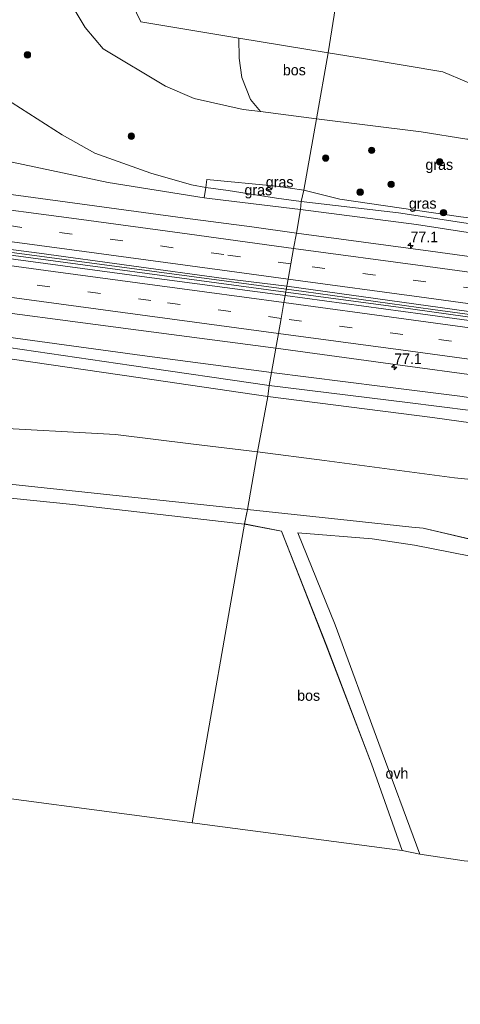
# Model space of a CAD drawing. Header units: millimetres. Extents: x 180000 to 190000, y 466229 to 468626.
# Tile 181 of 202: x 188568 to 188672, y 466390 to 466621. Entities that reach past the tile are written whole.
import ezdxf
from ezdxf.enums import TextEntityAlignment as Align

# ---------------------------------------------------------------- set-up
doc = ezdxf.new("R2010")
doc.units = ezdxf.units.MM
doc.linetypes.add('39strp', pattern=[12, 3, -9])
for name, color, linetype, lineweight in [('af-bs-rasterhekwerk', 8, 'hekwerk', 18), ('as-bs-kilometr', 13, 'Continuous', 18), ('bp-b5-bomenstruiken', 93, 'Continuous', 18), ('bp-b5-bos', 93, 'Continuous', 18), ('bp-b5-grasland', 93, 'Continuous', 18), ('bp-bs-boom', 93, 'Continuous', 18), ('gr-bs-geleiderail', 213, 'geleiderail', 18), ('gw-bs-insteekwatergang', 93, 'Continuous', 18), ('gw-bs-kruinlijn', 93, 'Continuous', 18), ('gw-bs-teenlijn', 93, 'Continuous', 18), ('kd-bs-opnamedtmgrens', 173, 'Continuous', 18), ('mk-bs-39streep 0.15', 8, '39strp', 18), ('mk-bs-streep 0.15', 8, 'Continuous', 18), ('og-bs-hulpgeometrie', 53, 'Continuous', 18), ('vh-b5-verh_soort', 8, 'Continuous', 18), ('wh-bs-greppel', 133, 'greppel', 18)]:
    doc.layers.add(name, color=color, linetype=linetype, lineweight=lineweight)
doc.styles.add('rtw_iso', font='iso-rtw.shx')
doc.linetypes.add('geleiderail', pattern='A,2,-1,[175,RTW.shx,S=0.5,R=0,X=0,Y=0],-1', length=4)
doc.linetypes.add('greppel', pattern='A,25.5,-0.01,[14,RTW.shx,S=1,R=0,X=0,Y=0],1,[14,RTW.shx,S=1,R=0,X=0,Y=0],1,[14,RTW.shx,S=1,R=0,X=0,Y=0],1,[14,RTW.shx,S=1,R=0,X=0,Y=0],1,[14,RTW.shx,S=1,R=0,X=0,Y=0],0.5,-0.01', length=30.02)
doc.linetypes.add('hekwerk', pattern='A,7,-1.5,[1,RTW.shx,S=0.75,R=0,X=0,Y=0],-1.5', length=10)

# ---------------------------------------------------------------- blocks, each defined once
blk = doc.blocks.new('dtbattr-r')
at = {"style": 'rtw_iso'}
blk.add_attdef('TAG', text='', height=2.5, dxfattribs=at).set_placement((0, 0), align=Align.MIDDLE_CENTER)
blk = doc.blocks.new('d33az_ACAD_1_FMEBLOCK51')
at = {"layer": 'bp-b5-grasland'}
blk.add_polyline3d([(106.79, -1.28, 45.1), (120.54, -10.02, 45.37), (128.23, -14.34, 45.49), (141.45, -19.02, 45.63), (151, -21.81, 45.49), (154.33, -22.43, 45.41), (154, -24.85, 46.01), (131.39, -21.23, 46.3), (95.37, -13.67, 46.53)], dxfattribs=at)
blk = doc.blocks.new('boom')
blk.add_hatch(color=256).paths.add_polyline_path([(-0.75, 0, 1), (0.75, 0, 1)])
blk.add_circle((0, 0), 0.75)
blk = doc.blocks.new('d33az_ACAD_1_FMEBLOCK172')
at = {"layer": 'vh-b5-verh_soort'}
blk.add_polyline3d([(-107.89, 50.61, 50.86), (-133.9, 55.65, 50.97), (-143.86, 57.15, 50.79), (-161.37, 58.56, 50.41), (-152.55, 36.96, 50.72), (-142.26, 9.04, 51.79), (-132.62, -17.05, 52.21), (-136.77, -16.16, 52.26), (-144.05, 4.27, 51.76), (-154.73, 32.35, 50.89), (-165.22, 58.95, 50.5), (-173.9, 60.67, 51.89), (-173.22, 64.06, 50.57), (-146.83, 61.27, 50.75), (-134.55, 59.96, 50.93), (-131.85, 59.72, 51.01), (-112.22, 55.1, 51.01)], dxfattribs=at)
blk = doc.blocks.new('hecto')
for p, q in [((0, 0.625), (-0.625, 0)), ((0, -0.625), (0, 0.625)), ((-0.625, 0), (0.625, 0)), ((0.625, 0), (0, -0.625))]:
    blk.add_line(p, q)
blk = doc.blocks.new('dtbattr')
at = {"style": 'rtw_iso'}
blk.add_attdef('TAG', (0.59, 0.87), '', height=2.5, dxfattribs=at)

msp = doc.modelspace()

# ---------------------------------------------------------------- linework, layer by layer
at = {"layer": 'af-bs-rasterhekwerk'}
for points in [[(188640.92, 466613.43, 51.08), (188619.87, 466616.84, 51.9), (188596.83, 466620.7, 52.43), (188595.81, 466622.8, 52.42), (188585.56, 466653.39, 52.85), (188571.91, 466692.64, 53.72)], [(188690.22, 466599.57, 50.19), (188667.89, 466608.93, 50.72), (188649.69, 466612.02, 50.74), (188640.92, 466613.43, 51.08)], [(188621.92, 466505.94, 50.57), (188564.53, 466512.09, 51.89), (188528.83, 466515.89, 53.2), (188513.43, 466517.53, 54.03), (188499.18, 466518.09, 54.53), (188464.7, 466519.76, 55.92), (188445.2, 466520.59, 56.28)], [(188848.77, 466458.18, 53.85), (188826.58, 466463.39, 53.81), (188808.92, 466467.49, 53.65), (188791.7, 466471.47, 53.89), (188766.95, 466477.25, 53.58), (188757.25, 466479.6, 53.01), (188744.49, 466482.58, 52), (188730.83, 466485.82, 51.12), (188720.26, 466488.25, 50.21), (188717.05, 466488.98, 49.99), (188712.18, 466490.17, 49.91), (188705.87, 466491.63, 49.89), (188696.2, 466493.93, 50.52), (188682.91, 466496.98, 51.01), (188663.29, 466501.61, 51.01), (188660.58, 466501.85, 50.93), (188648.3, 466503.16, 50.75), (188621.92, 466505.94, 50.57)]]:
    msp.add_polyline3d(points, dxfattribs=at)
at = {"layer": 'bp-b5-bomenstruiken'}
for points in [[(188554.53, 466698.68, 54.14), (188571.91, 466692.64, 53.72), (188585.56, 466653.39, 52.85), (188595.81, 466622.8, 52.42), (188596.83, 466620.7, 52.43), (188619.87, 466616.84, 51.9), (188619.99, 466612.16, 51.9), (188620.59, 466607.59, 51.9), (188622.62, 466602.47, 51.84), (188624.99, 466599.59, 51.17), (188620.95, 466600.05, 51.36), (188609.42, 466602.7, 51.74), (188602.63, 466605.59, 51.85), (188587.96, 466614.33, 52.3), (188583.74, 466619.4, 52.71), (188580.45, 466624.84, 52.86), (188578.24, 466633.39, 52.94), (188573.09, 466650.97, 53.04), (188567.25, 466670.86, 53.55)], [(188836.26, 466473.3, 53.27), (188793.22, 466482.32, 53.27), (188761.46, 466490.5, 52.47), (188747.7, 466495.2, 51.03), (188739.83, 466498.98, 50.48), (188731.54, 466502.46, 49.94), (188722.03, 466505.29, 49.44), (188708.73, 466509.13, 49.07), (188696.22, 466510.87, 49.09), (188670.64, 466513.41, 49.79), (188640.09, 466517.53, 49.87), (188624.31, 466519.5, 50.14), (188626.69, 466532.55, 45.97), (188665.48, 466527.63, 45.3), (188698.77, 466522.96, 45), (188728.33, 466519.4, 44.72), (188755.25, 466515.67, 44.05), (188781.66, 466512.71, 43.82), (188806.49, 466508.87, 43.57), (188834.49, 466504.44, 43.23), (188869.91, 466499.57, 43.05)], [(188559.63, 466525.34, 52.25), (188590.83, 466523.61, 51.27), (188609.2, 466521.38, 50.39), (188624.31, 466519.5, 50.14), (188621.92, 466505.94, 50.57), (188564.53, 466512.09, 51.89)], [(188682.91, 466496.98, 51.01), (188663.29, 466501.61, 51.01), (188660.58, 466501.85, 50.93), (188648.3, 466503.16, 50.75), (188621.92, 466505.94, 50.57), (188624.31, 466519.5, 50.14), (188640.09, 466517.53, 49.87), (188670.64, 466513.41, 49.79), (188696.22, 466510.87, 49.09)]]:
    msp.add_polyline3d(points, dxfattribs=at)
msp.add_polyline3d([(188626.69, 466532.55, 45.97), (188624.31, 466519.5, 50.14), (188609.2, 466521.38, 50.39), (188590.83, 466523.61, 51.27), (188559.63, 466525.34, 52.25), (188529.92, 466526.78, 53.46), (188487.17, 466529.05, 55.4), (188442.89, 466533.3, 56.69), (188419.12, 466535.45, 57.29), (188383.3, 466538.35, 58.01), (188348.06, 466539.92, 59.04), (188321.49, 466542.49, 59.88), (188288.92, 466546.03, 60.99), (188259.87, 466549.2, 61.36), (188230.66, 466551.09, 61.98), (188236, 466583.12, 52.17), (188266.76, 466580.2, 51.21), (188304.61, 466575.02, 50.57), (188353.87, 466569.35, 49.55), (188411, 466561.54, 48.65), (188465.1, 466554.82, 47.89), (188524.98, 466547.42, 46.83), (188596.23, 466537.06, 45.97)], close=True, dxfattribs=at)
at = {"layer": 'bp-b5-bos'}
for points in [[(188599.08, 466634.34, 52.55), (188602.49, 466626.95, 52.38), (188604.56, 466628.47, 52.36), (188596.42, 466650.08, 52.71), (188587.45, 466673.61, 53.24), (188581.92, 466688.75, 53.41), (188580.35, 466691.74, 53.44), (188583.48, 466690.98, 53.68), (188612.32, 466685.42, 52.8), (188643.02, 466677.88, 51.8), (188652.14, 466675.91, 51.47), (188647.87, 466653.24, 51.77), (188643.96, 466632.72, 51.53), (188640.92, 466613.43, 51.08), (188619.87, 466616.84, 51.9), (188596.83, 466620.7, 52.43), (188595.81, 466622.8, 52.42), (188585.56, 466653.39, 52.85), (188571.91, 466692.64, 53.72), (188577.67, 466692.33, 53.68), (188586.61, 466668.69, 53.17), (188593.95, 466649.1, 52.73)], [(188640.92, 466613.43, 51.08), (188638.18, 466597.93, 50.97), (188624.99, 466599.59, 51.17), (188622.62, 466602.47, 51.84), (188620.59, 466607.59, 51.9), (188619.99, 466612.16, 51.9), (188619.87, 466616.84, 51.9)], [(188621.24, 466502.55, 51.89), (188608.89, 466432.26, 53.31), (188546.12, 466440.55, 54.89), (188505.24, 466443.78, 53.42), (188509.61, 466449.07, 53.11), (188510.29, 466452.59, 53.03), (188510.1, 466455.36, 52.87), (188507.45, 466459.44, 52.92), (188504.58, 466460.67, 53.08), (188494.89, 466462.65, 53.31), (188487, 466462.18, 53.22), (188482.83, 466460.79, 53.06), (188475.3, 466460.92, 53.08), (188474.17, 466460.78, 53.1), (188471.7, 466466.93, 53.33), (188465.15, 466485.04, 54.06), (188453.57, 466516.35, 56.01), (188470.48, 466516.05, 55.76), (188486.65, 466514.95, 55.24), (188503.71, 466514.6, 54.39), (188513.58, 466514.31, 53.92), (188536.43, 466512.3, 52.73), (188566.12, 466508.61, 51.79), (188580.82, 466507.15, 51.09)], [(188651.08, 466446.16, 51.76), (188658.36, 466425.73, 52.26), (188608.89, 466432.26, 53.31), (188621.24, 466502.55, 51.89), (188629.92, 466500.84, 50.5), (188640.41, 466474.24, 50.89)], [(188718.81, 466417.15, 51.05), (188721.3, 466412, 50.76), (188707.5, 466415.51, 51.32), (188691.52, 466419.93, 51.62), (188676.48, 466422.98, 51.88), (188672.93, 466423.28, 51.92), (188662.51, 466424.84, 52.21), (188652.88, 466450.92, 51.79), (188642.58, 466478.84, 50.72), (188633.76, 466500.45, 50.41), (188651.28, 466499.04, 50.79), (188661.24, 466497.54, 50.97), (188687.24, 466492.49, 50.86), (188690.65, 466491.11, 50.9), (188694.4, 466489.25, 50.77), (188698.66, 466486.14, 50.53), (188706.27, 466479.39, 50.47), (188709.12, 466475.41, 50.54), (188710.75, 466471.51, 50.69), (188711.33, 466463.33, 50.83), (188711.51, 466452.13, 50.9), (188710.94, 466445.02, 50.96), (188712.79, 466432.08, 51.04)]]:
    msp.add_polyline3d(points, close=True, dxfattribs=at)
msp.add_polyline3d([(188752.87, 466623.18, 46.75), (188747.38, 466618.87, 46.98), (188730.57, 466608.29, 48.79), (188715.16, 466597.99, 49.47), (188711, 466594.43, 49.74), (188707.28, 466592.54, 49.88), (188693.84, 466592.84, 50.03), (188685.82, 466593.26, 50.23), (188679.45, 466593.57, 50.31), (188673.58, 466593.1, 50.3), (188662.83, 466594.84, 50.6), (188638.18, 466597.93, 50.97), (188640.92, 466613.43, 51.08), (188643.96, 466632.72, 51.53)], dxfattribs=at)
at = {"layer": 'bp-b5-grasland'}
for points in [[(188567.25, 466670.86, 53.55), (188573.09, 466650.97, 53.04), (188578.24, 466633.39, 52.94), (188580.45, 466624.84, 52.86), (188583.74, 466619.4, 52.71), (188587.96, 466614.33, 52.3), (188602.63, 466605.59, 51.85), (188609.42, 466602.7, 51.74), (188620.95, 466600.05, 51.36), (188624.99, 466599.59, 51.17), (188638.18, 466597.93, 50.97), (188635.21, 466581.14, 45.89), (188628.76, 466582.08, 45.88), (188612.33, 466583.6, 45.88), (188612.11, 466581.73, 45.41), (188608.77, 466582.35, 45.49), (188599.22, 466585.14, 45.63), (188586, 466589.82, 45.49), (188578.31, 466594.14, 45.37), (188564.56, 466602.88, 45.1)], [(188553.14, 466590.49, 46.53), (188589.16, 466582.93, 46.3), (188611.77, 466579.31, 46.01), (188616.18, 466578.78, 45.79), (188632.45, 466576.81, 45.45), (188634.4, 466576.57, 45.43), (188633.45, 466570.98, 46.01), (188622.96, 466572.49, 46), (188607.25, 466574.53, 46.2), (188571.49, 466579.4, 46.66), (188534.48, 466584.38, 47.17)], [(188851.41, 466546.29, 43.32), (188820.29, 466550.4, 43.62), (188791.52, 466554.39, 43.93), (188763.85, 466558.97, 44.15), (188736.22, 466562.44, 44.34), (188707.53, 466565.9, 44.74), (188682.53, 466569.78, 45.04), (188661.72, 466573.01, 45.35), (188634.4, 466576.57, 45.43), (188634.59, 466578.46, 45.18), (188657.46, 466575.79, 44.83), (188679.48, 466572.42, 44.66), (188691.99, 466570.86, 44.48), (188698.84, 466570.01, 44.38), (188723.58, 466566.41, 44.07), (188747.94, 466563.31, 43.89), (188774.2, 466559.54, 43.69), (188798.99, 466555.8, 43.41), (188825.16, 466552.16, 43.13), (188848.72, 466549.08, 42.96)], [(188860.7, 466539.36, 43.41), (188831.61, 466543.57, 43.66), (188807.68, 466546.93, 43.91), (188783.7, 466550.35, 44.16), (188748.05, 466555.32, 44.52), (188724.56, 466558.59, 44.77), (188700.48, 466561.87, 45.07), (188665.01, 466566.72, 45.48), (188633.45, 466570.98, 46.01), (188634.4, 466576.57, 45.43), (188661.72, 466573.01, 45.35), (188682.53, 466569.78, 45.04), (188707.53, 466565.9, 44.74), (188736.22, 466562.44, 44.34), (188763.85, 466558.97, 44.15), (188791.52, 466554.39, 43.93), (188820.29, 466550.4, 43.62), (188851.41, 466546.29, 43.32)], [(188551.65, 466554.05, 46.88), (188594.45, 466548.43, 46.3), (188628.63, 466543.9, 45.87), (188627.62, 466538.23, 45.49), (188597.11, 466542.19, 45.78), (188565.58, 466546.53, 46.19)], [(188565.58, 466546.53, 46.19), (188597.11, 466542.19, 45.78), (188627.62, 466538.23, 45.49), (188627.07, 466535.12, 45.17), (188594.62, 466539.86, 45.43), (188552.71, 466545.99, 46.13)], [(188848.08, 466507.63, 43.17), (188824.46, 466511.07, 43.36), (188800.75, 466514.88, 43.64), (188775.46, 466517.98, 43.85), (188750.74, 466521.07, 44.18), (188729.34, 466523.96, 44.45), (188714.14, 466526.5, 44.64), (188691.48, 466529.67, 44.94), (188671.89, 466532.64, 45.16), (188653.68, 466534.89, 45.41), (188627.62, 466538.23, 45.49), (188628.63, 466543.9, 45.87), (188659.05, 466539.77, 45.49), (188691.51, 466535.41, 45.11), (188722.01, 466531.18, 44.71), (188755.86, 466526.52, 44.36), (188792.34, 466521.35, 43.92), (188819.89, 466517.47, 43.67), (188849.61, 466513.24, 43.39)], [(188850.23, 466504.88, 42.78), (188822.81, 466508.56, 42.97), (188798.1, 466512.45, 43.21), (188776.59, 466515.42, 43.47), (188755.24, 466517.95, 43.82), (188734.07, 466520.9, 44.04), (188713.34, 466524, 44.21), (188689.42, 466527.4, 44.45), (188659.56, 466531.11, 44.93), (188627.07, 466535.12, 45.17), (188627.62, 466538.23, 45.49), (188653.68, 466534.89, 45.41), (188671.89, 466532.64, 45.16), (188691.48, 466529.67, 44.94), (188714.14, 466526.5, 44.64), (188729.34, 466523.96, 44.45), (188750.74, 466521.07, 44.18), (188775.46, 466517.98, 43.85), (188800.75, 466514.88, 43.64), (188824.46, 466511.07, 43.36), (188848.08, 466507.63, 43.17)], [(188869.91, 466499.57, 43.05), (188834.49, 466504.44, 43.23), (188806.49, 466508.87, 43.57), (188781.66, 466512.71, 43.82), (188755.25, 466515.67, 44.05), (188728.33, 466519.4, 44.72), (188698.77, 466522.96, 45), (188665.48, 466527.63, 45.3), (188626.69, 466532.55, 45.97), (188627.07, 466535.12, 45.17), (188659.56, 466531.11, 44.93), (188689.42, 466527.4, 44.45), (188713.34, 466524, 44.21), (188734.07, 466520.9, 44.04), (188755.24, 466517.95, 43.82), (188776.59, 466515.42, 43.47), (188798.1, 466512.45, 43.21), (188822.81, 466508.56, 42.97), (188850.23, 466504.88, 42.78)]]:
    msp.add_polyline3d(points, dxfattribs=at)
for points in [[(188631.21, 466558.49, 46.09), (188630.82, 466556.31, 46.13), (188595.87, 466560.95, 46.61), (188561.51, 466565.61, 47.07), (188523.58, 466570.84, 47.56), (188477.42, 466577.04, 48.27), (188438.18, 466582.16, 48.83), (188400.38, 466587.01, 49.47), (188363.3, 466591.78, 50.09), (188320.74, 466597.14, 50.86), (188281.47, 466602.06, 51.5), (188241.16, 466607.07, 52.33), (188239.9, 466607.29, 52.53), (188240.2, 466609.11, 52.5), (188270.8, 466605.26, 51.73), (188313.37, 466599.88, 50.99), (188351.29, 466594.96, 50.33), (188392.09, 466589.84, 49.63), (188436.75, 466584.19, 48.92), (188481.38, 466578.38, 48.19), (188525.89, 466572.4, 47.51), (188572.9, 466566.32, 46.88), (188616.36, 466560.33, 46.28)], [(188691.93, 466573.55, 45.07), (188691.95, 466572.32, 44.69), (188672.17, 466574.83, 44.98), (188643.64, 466579, 45.35), (188635.21, 466581.14, 45.89), (188638.18, 466597.93, 50.97), (188662.83, 466594.84, 50.6), (188673.58, 466593.1, 50.3), (188691.64, 466589.9, 49.75)], [(188627.07, 466535.12, 45.17), (188626.69, 466532.55, 45.97), (188596.23, 466537.06, 45.97), (188524.98, 466547.42, 46.83), (188465.1, 466554.82, 47.89), (188411, 466561.54, 48.65), (188353.87, 466569.35, 49.55), (188304.61, 466575.02, 50.57), (188266.76, 466580.2, 51.21), (188236, 466583.12, 52.17), (188236.47, 466586.45, 51.04), (188255.66, 466583.69, 51.01), (188268.26, 466583.05, 50.79), (188291.7, 466579.98, 50.4), (188322.18, 466576.46, 49.79), (188352.26, 466572.72, 49.32), (188384.35, 466568.12, 48.68), (188417.34, 466563.99, 48.18), (188447.85, 466559.67, 47.72), (188512.15, 466551.16, 46.7), (188514.02, 466550.81, 46.64), (188552.71, 466545.99, 46.13), (188594.62, 466539.86, 45.43)], [(188635.21, 466581.14, 45.89), (188634.59, 466578.46, 45.18), (188628.78, 466579.23, 45.42), (188617.42, 466581.02, 45.41), (188612.11, 466581.73, 45.41), (188612.33, 466583.6, 45.88), (188628.76, 466582.08, 45.88)], [(188634.59, 466578.46, 45.18), (188634.4, 466576.57, 45.43), (188632.45, 466576.81, 45.45), (188616.18, 466578.78, 45.79), (188611.77, 466579.31, 46.01), (188612.11, 466581.73, 45.41), (188617.42, 466581.02, 45.41), (188628.78, 466579.23, 45.42)], [(188691.95, 466572.32, 44.69), (188691.99, 466570.86, 44.48), (188679.48, 466572.42, 44.66), (188657.46, 466575.79, 44.83), (188634.59, 466578.46, 45.18), (188635.21, 466581.14, 45.89), (188643.64, 466579, 45.35), (188672.17, 466574.83, 44.98)], [(188858.82, 466526.89, 43.62), (188858.41, 466524.75, 43.63), (188856.57, 466525.11, 43.64), (188816.29, 466530.99, 43.99), (188765.55, 466538.01, 44.46), (188731.32, 466542.77, 44.89), (188698.2, 466547.18, 45.28), (188663.23, 466551.94, 45.64), (188630.82, 466556.31, 46.13), (188631.21, 466558.49, 46.09), (188673.49, 466552.6, 45.54), (188709.14, 466547.66, 45.11), (188739.13, 466543.6, 44.78), (188775.73, 466538.57, 44.38), (188809.12, 466533.88, 44.13), (188837.49, 466529.82, 43.83)]]:
    msp.add_polyline3d(points, close=True, dxfattribs=at)
at = {"layer": 'gr-bs-geleiderail'}
for points in [[(188239.97, 466607.69, 53.25), (188272.72, 466603.65, 52.36), (188305.79, 466599.42, 51.85), (188346.8, 466594.26, 51), (188381.19, 466589.88, 50.41), (188418.21, 466585.26, 49.77), (188456.65, 466580.29, 49.07), (188495.75, 466575.11, 48.53), (188558.65, 466566.81, 47.66), (188630.97, 466557.13, 46.79)], [(188631.08, 466557.78, 46.77), (188625.74, 466558.5, 46.89), (188599.45, 466562.04, 47.18), (188562.31, 466567, 47.58), (188521.49, 466572.44, 48), (188477.07, 466578.22, 48.83), (188434.22, 466583.89, 49.55), (188393.2, 466589.02, 50.26), (188346.85, 466594.94, 50.98), (188297.83, 466601.17, 51.78), (188258.06, 466606.2, 52.7)], [(188631.08, 466557.78, 46.77), (188635.2, 466557.28, 46.52), (188665.54, 466553.06, 46.1), (188697.34, 466548.72, 45.8), (188723.73, 466545.02, 45.63), (188752.85, 466541.12, 45.39), (188783.19, 466536.9, 44.83), (188810.98, 466533.05, 44.5), (188842.66, 466528.51, 44.31), (188871.54, 466524.45, 44.26), (188908.49, 466519.1, 43.91), (188942.83, 466514.14, 43.64), (188976.52, 466509.34, 43.33)], [(188976.43, 466508.57, 43.33), (188966.45, 466510.05, 43.45), (188934.79, 466514.61, 43.68), (188903.09, 466519.16, 44), (188872.76, 466523.5, 44.28), (188850.44, 466526.69, 44.31), (188822.77, 466530.59, 44.49), (188793.68, 466534.73, 44.81), (188768.58, 466538.24, 45.2), (188744.8, 466541.55, 45.49), (188723.58, 466544.35, 45.67), (188697.24, 466548.04, 45.86), (188657.5, 466553.55, 46.29), (188630.97, 466557.13, 46.79)]]:
    msp.add_polyline3d(points, dxfattribs=at)
at = {"layer": 'gw-bs-insteekwatergang'}
for points in [[(188626.69, 466532.55, 45.97), (188596.23, 466537.06, 45.97), (188524.98, 466547.42, 46.83), (188465.1, 466554.82, 47.89), (188411, 466561.54, 48.65), (188353.87, 466569.35, 49.55), (188304.61, 466575.02, 50.57), (188266.76, 466580.2, 51.21), (188236, 466583.12, 52.17)], [(188635.21, 466581.14, 45.89), (188628.76, 466582.08, 45.88), (188612.33, 466583.6, 45.88), (188612.11, 466581.73, 45.41), (188611.77, 466579.31, 46.01)], [(188635.21, 466581.14, 45.89), (188643.64, 466579, 45.35)], [(188616.18, 466578.78, 45.79), (188611.77, 466579.31, 46.01)], [(188634.4, 466576.57, 45.43), (188632.45, 466576.81, 45.45), (188616.18, 466578.78, 45.79)], [(188643.64, 466579, 45.35), (188672.17, 466574.83, 44.98), (188691.95, 466572.32, 44.69)], [(188978.98, 466528.98, 42.13), (188963.85, 466531.04, 42.23), (188930.59, 466535.65, 42.48), (188888.94, 466540.96, 42.91), (188866.3, 466544.07, 43.22), (188864.49, 466544.54, 43.25), (188863.65, 466545.21, 43.28), (188861.69, 466545.95, 43.32), (188859.49, 466545.99, 43.34), (188858.19, 466545.59, 43.31), (188851.41, 466546.29, 43.32), (188820.29, 466550.4, 43.62), (188791.52, 466554.39, 43.93), (188763.85, 466558.97, 44.15), (188736.22, 466562.44, 44.34), (188707.53, 466565.9, 44.74), (188682.53, 466569.78, 45.04), (188661.72, 466573.01, 45.35), (188634.4, 466576.57, 45.43)], [(188525.84, 466551.8, 46.83), (188565.58, 466546.53, 46.19), (188597.11, 466542.19, 45.78), (188627.62, 466538.23, 45.49)], [(188974.14, 466490.37, 42.18), (188962.49, 466491.99, 42.2), (188931.16, 466496.02, 42.45), (188904.51, 466499.93, 42.61), (188896.62, 466501.11, 42.7), (188867.39, 466505.52, 42.99), (188860.55, 466506.27, 43.16), (188858.03, 466506.04, 43.2), (188854.99, 466506.42, 43.27), (188852.57, 466507.09, 43.28), (188848.08, 466507.63, 43.17), (188824.46, 466511.07, 43.36), (188800.75, 466514.88, 43.64), (188775.46, 466517.98, 43.85), (188750.74, 466521.07, 44.18), (188729.34, 466523.96, 44.45), (188714.14, 466526.5, 44.64), (188691.48, 466529.67, 44.94), (188671.89, 466532.64, 45.16), (188653.68, 466534.89, 45.41), (188627.62, 466538.23, 45.49)], [(188973.41, 466485.17, 42.06), (188961.58, 466486.84, 42.3), (188925.01, 466492.22, 42.54), (188896.79, 466496.19, 42.92), (188869.91, 466499.57, 43.05), (188834.49, 466504.44, 43.23), (188806.49, 466508.87, 43.57), (188781.66, 466512.71, 43.82), (188755.25, 466515.67, 44.05), (188728.33, 466519.4, 44.72), (188698.77, 466522.96, 45), (188665.48, 466527.63, 45.3), (188626.69, 466532.55, 45.97)]]:
    msp.add_polyline3d(points, dxfattribs=at)
at = {"layer": 'gw-bs-kruinlijn'}
for points in [[(188638.18, 466597.93, 50.97), (188624.99, 466599.59, 51.17), (188620.95, 466600.05, 51.36), (188609.42, 466602.7, 51.74), (188602.63, 466605.59, 51.85), (188587.96, 466614.33, 52.3), (188583.74, 466619.4, 52.71), (188580.45, 466624.84, 52.86), (188578.24, 466633.39, 52.94), (188573.09, 466650.97, 53.04), (188567.25, 466670.86, 53.55)], [(188611.77, 466579.31, 46.01), (188589.16, 466582.93, 46.3), (188553.14, 466590.49, 46.53), (188522.89, 466594.65, 46.9), (188516.89, 466595.31, 46.95), (188469.36, 466599.58, 47.97), (188427.25, 466603.56, 48.74), (188395.54, 466608.05, 49.17)], [(188638.18, 466597.93, 50.97), (188662.83, 466594.84, 50.6), (188673.58, 466593.1, 50.3), (188691.64, 466589.9, 49.75), (188708.58, 466587.01, 49.6), (188710.24, 466586.37, 48.53), (188720.22, 466579.82, 47.04), (188722.07, 466578.98, 46.97), (188724.93, 466577.64, 46.56), (188736.2, 466575.56, 46.29), (188750.62, 466574.35, 46.39), (188758.42, 466573.82, 46.29), (188765.89, 466575.39, 47.44), (188768.66, 466575.78, 47.79), (188770.45, 466575.9, 47.9), (188779.66, 466576.79, 48.65), (188797.34, 466578.39, 50.13), (188823.21, 466577.99, 50.92), (188860.74, 466577.65, 52.22)], [(188442.89, 466533.3, 56.69), (188487.17, 466529.05, 55.4), (188529.92, 466526.78, 53.46), (188559.63, 466525.34, 52.25), (188590.83, 466523.61, 51.27), (188609.2, 466521.38, 50.39), (188624.31, 466519.5, 50.14)], [(188624.31, 466519.5, 50.14), (188640.09, 466517.53, 49.87), (188670.64, 466513.41, 49.79), (188696.22, 466510.87, 49.09), (188708.73, 466509.13, 49.07), (188722.03, 466505.29, 49.44), (188731.54, 466502.46, 49.94), (188739.83, 466498.98, 50.48), (188747.7, 466495.2, 51.03), (188761.46, 466490.5, 52.47), (188793.22, 466482.32, 53.27), (188836.26, 466473.3, 53.27)]]:
    msp.add_polyline3d(points, dxfattribs=at)
at = {"layer": 'gw-bs-teenlijn'}
for points in [[(188608.77, 466582.35, 45.49), (188599.22, 466585.14, 45.63), (188586, 466589.82, 45.49), (188578.31, 466594.14, 45.37), (188564.56, 466602.88, 45.1), (188555.81, 466608.65, 44.96), (188548.92, 466613.27, 44.9), (188545.48, 466616, 44.89), (188539.77, 466621.85, 44.92), (188535.64, 466624.37, 44.98), (188528.27, 466627.52, 44.89), (188524.58, 466628.14, 44.9), (188518.35, 466628.66, 44.93), (188512.74, 466628.71, 44.96)], [(188612.11, 466581.73, 45.41), (188608.77, 466582.35, 45.49)]]:
    msp.add_polyline3d(points, dxfattribs=at)
at = {"layer": 'kd-bs-opnamedtmgrens'}
for points in [[(188608.89, 466432.26, 53.31), (188546.12, 466440.55, 54.89), (188505.24, 466443.78, 53.42), (188488.29, 466445.12, 52.8), (188480.22, 466445.76, 52.51), (188478.13, 466445.3, 52.55), (188455.2, 466448.14, 53.52), (188450.61, 466448.71, 53.72), (188428.8, 466451.42, 54.64), (188283.18, 466469.56, 59.59), (188218.92, 466479.2, 61.67)], [(188835.13, 466389.54, 54.32), (188810.51, 466394.8, 53.55), (188793.14, 466397.86, 53.19), (188779.72, 466399.59, 52.79), (188772.93, 466400.81, 52.56), (188763.23, 466403.61, 52.12), (188758.26, 466404.3, 51.85), (188747.23, 466407.57, 51.68), (188733.01, 466410.15, 51.41), (188721.3, 466412, 50.76), (188707.5, 466415.51, 51.32), (188691.52, 466419.93, 51.62), (188676.48, 466422.98, 51.88), (188672.93, 466423.28, 51.92), (188662.51, 466424.84, 52.21), (188658.36, 466425.73, 52.26), (188608.89, 466432.26, 53.31)]]:
    msp.add_polyline3d(points, dxfattribs=at)
at = {"layer": 'mk-bs-39streep 0.15'}
for points in [[(188632.14, 466563.76, 46.03), (188616.34, 466565.96, 46.27), (188592.57, 466569.18, 46.57), (188568.79, 466572.36, 46.92), (188545.05, 466575.54, 47.18), (188521.29, 466578.65, 47.55), (188497.5, 466581.77, 47.88), (188473.68, 466584.89, 48.24), (188438.02, 466589.49, 48.85), (188414.25, 466592.56, 49.2), (188378.56, 466597.15, 49.8), (188342.82, 466601.7, 50.43), (188307.13, 466606.2, 51.05), (188271.42, 466610.68, 51.74), (188241.08, 466614.42, 52.41)], [(188629.87, 466550.95, 46.07), (188599.22, 466555.15, 46.47), (188563.57, 466560, 46.99), (188525.83, 466565.13, 47.48), (188490.09, 466569.95, 48.02), (188451.27, 466575.05, 48.64), (188406.8, 466580.77, 49.32), (188371.29, 466585.37, 49.93), (188323.73, 466591.36, 50.71), (188285.18, 466596.24, 51.42), (188239.03, 466601.99, 52.47)], [(188977.27, 466515.32, 42.51), (188972.57, 466515.97, 42.58), (188948.79, 466519.41, 42.74), (188925.1, 466522.8, 42.94), (188901.31, 466526.16, 43.19), (188877.6, 466529.59, 43.36), (188841.95, 466534.69, 43.76), (188818.21, 466538.11, 43.97), (188782.55, 466543.16, 44.33), (188758.8, 466546.49, 44.51), (188723.26, 466551.39, 44.94), (188687.66, 466556.28, 45.35), (188663.92, 466559.52, 45.58), (188632.14, 466563.76, 46.03)], [(188975.66, 466502.48, 42.55), (188942.37, 466507.27, 42.77), (188907.1, 466512.36, 43.04), (188871.38, 466517.47, 43.38), (188836.01, 466522.55, 43.67), (188800.4, 466527.57, 44.05), (188764.75, 466532.56, 44.4), (188729.27, 466537.47, 44.79), (188693.75, 466542.38, 45.25), (188658.47, 466547.15, 45.63), (188629.87, 466550.95, 46.07)]]:
    msp.add_polyline3d(points, dxfattribs=at)
at = {"layer": 'mk-bs-streep 0.15'}
for points in [[(188632.78, 466567.41, 45.95), (188606.04, 466571.06, 46.33), (188581.7, 466574.34, 46.67), (188555.48, 466577.83, 47.01), (188522.84, 466582.18, 47.47), (188488.73, 466586.64, 47.99), (188459.69, 466590.36, 48.43), (188423.92, 466595.01, 48.98), (188386.34, 466599.81, 49.61), (188352.2, 466604.25, 50.16), (188315.86, 466608.8, 50.84), (188273.92, 466614.11, 51.62), (188241.68, 466618.07, 52.34)], [(188631.5, 466560.15, 46.08), (188615.98, 466562.29, 46.29), (188580.57, 466567.07, 46.8), (188544.85, 466571.87, 47.27), (188509.4, 466576.55, 47.79), (188473.7, 466581.2, 48.35), (188438.08, 466585.82, 48.9), (188402.22, 466590.42, 49.43), (188366.66, 466594.98, 50.08), (188330.79, 466599.55, 50.71), (188300.41, 466603.37, 51.22), (188266.68, 466607.58, 51.84), (188240.49, 466610.84, 52.5)], [(188630.49, 466554.65, 46.05), (188611.85, 466557.19, 46.35), (188576.2, 466562, 46.83), (188540.47, 466566.86, 47.32), (188498.57, 466572.54, 47.9), (188466.84, 466576.73, 48.4), (188431.37, 466581.32, 48.9), (188395.6, 466585.96, 49.54), (188353.95, 466591.27, 50.22), (188312.29, 466596.53, 51), (188276.8, 466600.99, 51.63), (188239.63, 466605.62, 52.5)], [(188238.43, 466598.35, 52.35), (188248.9, 466597.04, 52.03), (188284.51, 466592.6, 51.33), (188320.04, 466588.15, 50.67), (188355.7, 466583.66, 50.09), (188391.18, 466579.11, 49.47), (188426.95, 466574.48, 48.92), (188474.61, 466568.33, 48.15), (188522.09, 466561.91, 47.41), (188560.01, 466556.74, 46.92), (188595.53, 466551.94, 46.41), (188629.24, 466547.38, 45.97)], [(188978.2, 466522.75, 42.33), (188974.31, 466523.14, 42.39), (188931.38, 466527.31, 42.78), (188895.02, 466530.86, 43.1), (188890.27, 466531.55, 43.19), (188857.25, 466536.25, 43.5), (188830.79, 466540.03, 43.78), (188795.41, 466545.06, 44.13), (188771.6, 466548.38, 44.35), (188723.86, 466555.02, 44.83), (188700.03, 466558.3, 45.14), (188664.37, 466563.15, 45.56), (188632.78, 466567.41, 45.95)], [(188976.79, 466511.5, 42.59), (188948.71, 466515.66, 42.8), (188913.02, 466520.78, 43.13), (188877.59, 466525.89, 43.42), (188842.12, 466530.98, 43.79), (188806.31, 466536.06, 44.16), (188770.93, 466541.05, 44.49), (188735.5, 466546, 44.84), (188699.53, 466550.92, 45.28), (188664.07, 466555.77, 45.68), (188631.5, 466560.15, 46.08)], [(188976.12, 466506.11, 42.57), (188942.97, 466510.95, 42.77), (188907.71, 466515.99, 43.1), (188872.06, 466521.08, 43.4), (188836.71, 466526.14, 43.71), (188801.25, 466531.16, 44.1), (188765.38, 466536.18, 44.44), (188730.08, 466541.09, 44.83), (188694.4, 466545.99, 45.29), (188659.29, 466550.79, 45.68), (188630.49, 466554.65, 46.05)], [(188975.19, 466498.73, 42.44), (188953.93, 466501.91, 42.58), (188918.67, 466506.97, 42.88), (188883.66, 466512.02, 43.18), (188848, 466517.1, 43.49), (188812.83, 466522.11, 43.86), (188777.41, 466527.08, 44.2), (188741.77, 466532.02, 44.63), (188717.41, 466535.39, 44.87), (188693.67, 466538.65, 45.16), (188658.53, 466543.43, 45.61), (188629.24, 466547.38, 45.97)]]:
    msp.add_polyline3d(points, dxfattribs=at)
at = {"layer": 'og-bs-hulpgeometrie'}
for points in [[(188608.89, 466432.26, 53.31), (188621.24, 466502.55, 51.89), (188621.92, 466505.94, 50.57), (188624.31, 466519.5, 50.14), (188626.69, 466532.55, 45.97), (188627.07, 466535.12, 45.17), (188627.62, 466538.23, 45.49), (188628.63, 466543.9, 45.87), (188629.24, 466547.38, 45.97), (188629.87, 466550.95, 46.07), (188630.49, 466554.65, 46.05), (188630.82, 466556.31, 46.13), (188631.21, 466558.49, 46.09), (188631.5, 466560.15, 46.08), (188632.14, 466563.76, 46.03), (188632.78, 466567.41, 45.95), (188633.45, 466570.98, 46.01), (188634.4, 466576.57, 45.43), (188634.59, 466578.46, 45.18), (188635.21, 466581.14, 45.89), (188638.18, 466597.93, 50.97), (188640.92, 466613.43, 51.08), (188643.96, 466632.72, 51.53)], [(188617.42, 466581.02, 45.41), (188612.11, 466581.73, 45.41)]]:
    msp.add_polyline3d(points, dxfattribs=at)
at = {"layer": 'vh-b5-verh_soort'}
for points in [[(188534.48, 466584.38, 47.17), (188571.49, 466579.4, 46.66), (188607.25, 466574.53, 46.2), (188622.96, 466572.49, 46), (188633.45, 466570.98, 46.01), (188632.78, 466567.41, 45.95), (188632.14, 466563.76, 46.03), (188631.5, 466560.15, 46.08), (188631.21, 466558.49, 46.09), (188616.36, 466560.33, 46.28), (188572.9, 466566.32, 46.88), (188525.89, 466572.4, 47.51)], [(188837.49, 466529.82, 43.83), (188809.12, 466533.88, 44.13), (188775.73, 466538.57, 44.38), (188739.13, 466543.6, 44.78), (188709.14, 466547.66, 45.11), (188673.49, 466552.6, 45.54), (188631.21, 466558.49, 46.09), (188631.5, 466560.15, 46.08), (188632.14, 466563.76, 46.03), (188632.78, 466567.41, 45.95), (188633.45, 466570.98, 46.01), (188665.01, 466566.72, 45.48), (188700.48, 466561.87, 45.07), (188724.56, 466558.59, 44.77), (188748.05, 466555.32, 44.52), (188783.7, 466550.35, 44.16), (188807.68, 466546.93, 43.91), (188831.61, 466543.57, 43.66), (188860.7, 466539.36, 43.41)], [(188561.51, 466565.61, 47.07), (188595.87, 466560.95, 46.61), (188630.82, 466556.31, 46.13), (188630.49, 466554.65, 46.05), (188629.87, 466550.95, 46.07), (188629.24, 466547.38, 45.97), (188628.63, 466543.9, 45.87), (188594.45, 466548.43, 46.3), (188551.65, 466554.05, 46.88)], [(188849.61, 466513.24, 43.39), (188819.89, 466517.47, 43.67), (188792.34, 466521.35, 43.92), (188755.86, 466526.52, 44.36), (188722.01, 466531.18, 44.71), (188691.51, 466535.41, 45.11), (188659.05, 466539.77, 45.49), (188628.63, 466543.9, 45.87), (188629.24, 466547.38, 45.97), (188629.87, 466550.95, 46.07), (188630.49, 466554.65, 46.05), (188630.82, 466556.31, 46.13), (188663.23, 466551.94, 45.64), (188698.2, 466547.18, 45.28), (188731.32, 466542.77, 44.89), (188765.55, 466538.01, 44.46), (188816.29, 466530.99, 43.99), (188856.57, 466525.11, 43.64)], [(188564.53, 466512.09, 51.89), (188621.92, 466505.94, 50.57), (188621.24, 466502.55, 51.89), (188580.82, 466507.15, 51.09), (188566.12, 466508.61, 51.79)]]:
    msp.add_polyline3d(points, dxfattribs=at)
at = {"layer": 'wh-bs-greppel'}
for points in [[(188627.07, 466535.12, 45.17), (188594.62, 466539.86, 45.43), (188552.71, 466545.99, 46.13), (188514.02, 466550.81, 46.64), (188512.15, 466551.16, 46.7), (188447.85, 466559.67, 47.72), (188417.34, 466563.99, 48.18), (188384.35, 466568.12, 48.68), (188352.26, 466572.72, 49.32), (188322.18, 466576.46, 49.79), (188291.7, 466579.98, 50.4), (188268.26, 466583.05, 50.79), (188255.66, 466583.69, 51.01), (188236.47, 466586.45, 51.04)], [(188634.59, 466578.46, 45.18), (188628.78, 466579.23, 45.42), (188617.42, 466581.02, 45.41)], [(188691.99, 466570.86, 44.48), (188679.48, 466572.42, 44.66), (188657.46, 466575.79, 44.83), (188634.59, 466578.46, 45.18)], [(188973.86, 466488.11, 41.82), (188944.32, 466491.98, 42.02), (188923.09, 466495, 42.22), (188898.82, 466498.11, 42.35), (188872.46, 466502.14, 42.61), (188850.23, 466504.88, 42.78), (188822.81, 466508.56, 42.97), (188798.1, 466512.45, 43.21), (188776.59, 466515.42, 43.47), (188755.24, 466517.95, 43.82), (188734.07, 466520.9, 44.04), (188713.34, 466524, 44.21), (188689.42, 466527.4, 44.45), (188659.56, 466531.11, 44.93), (188627.07, 466535.12, 45.17)]]:
    msp.add_polyline3d(points, dxfattribs=at)

# ---------------------------------------------------------------- block references
at = {"layer": 'as-bs-kilometr'}
ref = msp.add_blockref('dtbattr', (188660.29, 466568.11, 45.29), dxfattribs=at)
ref.add_attrib('TAG', '77.1', dxfattribs={"layer": '0', "height": 2.5, "style": 'rtw_iso'}).set_placement((188660.29, 466568.11, 45.29), align=Align.BOTTOM_LEFT)
for p in [(188660.29, 466568.11, 45.29), (188656.45, 466539.44, 45.22)]:
    msp.add_blockref('hecto', p, dxfattribs=at)
ref = msp.add_blockref('dtbattr', (188656.45, 466539.44, 45.22), dxfattribs=at)
ref.add_attrib('TAG', '77.1', dxfattribs={"layer": '0', "height": 2.5, "style": 'rtw_iso'}).set_placement((188656.45, 466539.44, 45.22), align=Align.BOTTOM_LEFT)
at = {"layer": 'bp-b5-bos'}
ref = msp.add_blockref('dtbattr-r', (188630.26, 466607.38, 51.54), dxfattribs=at)
ref.add_attrib('TAG', 'bos', dxfattribs={"layer": '0', "height": 2.5, "style": 'rtw_iso'}).set_placement((188630.26, 466607.38, 51.54), align=Align.BOTTOM_LEFT)
ref = msp.add_blockref('dtbattr-r', (188633.63, 466460.21, 51.77), dxfattribs=at)
ref.add_attrib('TAG', 'bos', dxfattribs={"layer": '0', "height": 2.5, "style": 'rtw_iso'}).set_placement((188633.63, 466460.21, 51.77), align=Align.BOTTOM_LEFT)
at = {"layer": 'bp-b5-grasland'}
msp.add_blockref('d33az_ACAD_1_FMEBLOCK51', (188457.77, 466604.16), dxfattribs=at)
ref = msp.add_blockref('dtbattr-r', (188663.82, 466585.13, 47.51), dxfattribs=at)
ref.add_attrib('TAG', 'gras', dxfattribs={"layer": '0', "height": 2.5, "style": 'rtw_iso'}).set_placement((188663.82, 466585.13, 47.51), align=Align.BOTTOM_LEFT)
ref = msp.add_blockref('dtbattr-r', (188626.25, 466581.03, 45.58), dxfattribs=at)
ref.add_attrib('TAG', 'gras', dxfattribs={"layer": '0', "height": 2.5, "style": 'rtw_iso'}).set_placement((188626.25, 466581.03, 45.58), align=Align.BOTTOM_LEFT)
ref = msp.add_blockref('dtbattr-r', (188621.23, 466579.15, 45.51), dxfattribs=at)
ref.add_attrib('TAG', 'gras', dxfattribs={"layer": '0', "height": 2.5, "style": 'rtw_iso'}).set_placement((188621.23, 466579.15, 45.51), align=Align.BOTTOM_LEFT)
ref = msp.add_blockref('dtbattr-r', (188659.92, 466576, 45.01), dxfattribs=at)
ref.add_attrib('TAG', 'gras', dxfattribs={"layer": '0', "height": 2.5, "style": 'rtw_iso'}).set_placement((188659.92, 466576, 45.01), align=Align.BOTTOM_LEFT)
at = {"layer": 'bp-bs-boom'}
for p in [(188570.14, 466612.94, 48.39), (188594.58, 466593.81, 47.73), (188651.17, 466590.47, 49.28), (188640.34, 466588.66, 48.23), (188667.17, 466587.76, 49.07), (188655.74, 466582.49, 46.76), (188648.45, 466580.65, 45.79), (188668.06, 466575.8, 45.11)]:
    msp.add_blockref('boom', p, dxfattribs=at)
at = {"layer": 'vh-b5-verh_soort'}
msp.add_blockref('d33az_ACAD_1_FMEBLOCK172', (188795.13, 466441.89), dxfattribs=at)
ref = msp.add_blockref('dtbattr-r', (188654.41, 466441.89, 50.88), dxfattribs=at)
ref.add_attrib('TAG', 'ovh', dxfattribs={"layer": '0', "height": 2.5, "style": 'rtw_iso'}).set_placement((188654.41, 466441.89, 50.88), align=Align.BOTTOM_LEFT)

doc.saveas('drawing.dxf')
